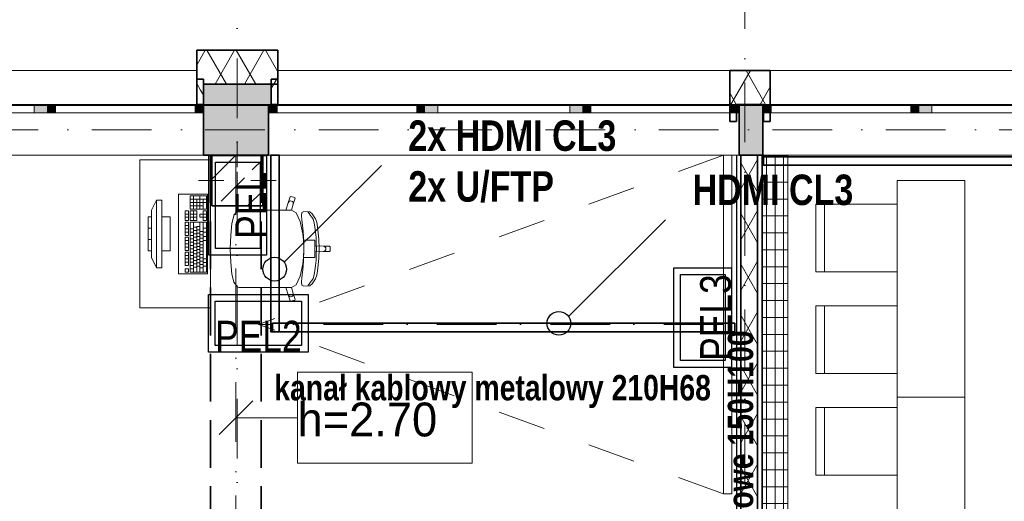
# Model space of a CAD drawing. Header units: millimetres. Extents: x 82175 to 237000, y 24756 to 471700.
# Tile 129 of 256: x 106004 to 111823, y 317014 to 319859. Entities that reach past the tile are written whole.
import ezdxf
from ezdxf.enums import TextEntityAlignment as Align
from ezdxf.lldxf.tags import DXFTag

# ---------------------------------------------------------------- set-up
doc = ezdxf.new("R2010")
doc.units = ezdxf.units.MM
for name, pattern in [('Krawędzie ukryte', [3.912222, 2.822222, -1.09]), ('Kropki i Kreski', [6.702778, 3.527778, -1.763889, 0, -1.411111]), ('Przerywana', [5.644444, 2.822222, -2.822222])]:
    doc.linetypes.add(name, pattern=pattern)
for name, color, linetype, lineweight in [('!! kanał podpoaraperowy z gniazdami', 6, 'Continuous', 35), ('#_EL - opis', 7, 'Continuous', 20), ('2DE_PRO_Cblf304L', 30, 'Continuous', 15), ('CP_DETAL', 33, 'Continuous', 9), ('\xa0♦EL - Gniazda', 1, 'Continuous', 35), ('\xa0♦IT - HDMI', 1, 'Continuous', 35), ('\xa0♦IT - opis', 3, 'SOLID', 30)]:
    doc.layers.add(name, color=color, linetype=linetype, lineweight=lineweight)
for name, color, linetype in [('#EL - Teletechnika', 3, 'Continuous'), ('- A - ocieplenie', 8, 'Continuous'), ('2D - Ogólne', 8, 'Continuous'), ('Konstrukcja - Belki', 8, 'Continuous'), ('Konstrukcja - Dach', 8, 'Continuous'), ('Konstrukcja - Siatka mod', 8, 'Continuous'), ('Konstrukcja - Stropy', 8, 'Continuous'), ('Konstrukcja - Słupy', 8, 'Continuous'), ('Konstrukcja - Ściany działowe', 8, 'Continuous'), ('Konstrukcja - Ściany zewnętrzne', 8, 'Continuous'), ('Okna Archicada', 8, 'Continuous'), ('Opisy - Etykiety', 8, 'Continuous'), ('Wnętrze - Umeblowanie', 8, 'Continuous'), ('z JAN', 8, 'Continuous')]:
    doc.layers.add(name, color=color, linetype=linetype)
doc.styles.add('CP_ATTR', font='ARIAL.TTF')
doc.styles.add('OP_100', font='ARIALN.TTF', dxfattribs={"width": 0.8, "height": 20})
doc.styles.get("Standard").update_dxf_attribs({"font": 'arial.ttf'})
doc.styles.add('STYL_AUTOMATYCZNY_5', font='txt')
tags = doc.linetypes.add('SOLID', pattern=[10, 10, 0]).pattern_tags.tags
tags[6:7] = [DXFTag(74, 4), DXFTag(75, 0), DXFTag(340, '0'), DXFTag(46, 0.0), DXFTag(50, 0.0), DXFTag(44, 0.0), DXFTag(45, 0.0)]
tags[4:5] = [DXFTag(74, 4), DXFTag(75, 0), DXFTag(340, '0'), DXFTag(46, 0.0), DXFTag(50, 0.0), DXFTag(44, 0.0), DXFTag(45, 0.0)]
pattern_1 = [(60, (-135208.59, 595386.62), (-129.90381, 75), []), (120, (-135208.59, 595386.62), (129.90381, 75), [])]

# ---------------------------------------------------------------- blocks, each defined once
blk = doc.blocks.new('PEl 2')
at = {"layer": '#EL - Teletechnika', "color": 1, "lineweight": 30}
blk.add_lwpolyline([(53978.4, 11970.9), (53390.4, 11970.9), (53390.4, 12311.9), (53978.4, 12311.9)], close=True, dxfattribs=at)
at = {"layer": '#EL - Teletechnika', "color": 7, "lineweight": 30}
blk.add_lwpolyline([(53939, 12010.2), (53429.7, 12010.2), (53429.7, 12272.5), (53939, 12272.5)], close=True, dxfattribs=at)
at = {"layer": '#EL - Teletechnika', "color": 1, "insert": (53684.4, 12064.5), "char_height": 20.791, "attachment_point": 5, "line_spacing_factor": 0.4}
blk.add_mtext('\\fArial Narrow|b0|i0;{\\H8.7679950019x;\\A1;PEL}\\A1;\\fTahoma|b1|i0|c238;\\P', dxfattribs=at)
blk = doc.blocks.new('2Dcblfmark100')
at = {"color": 3}
for p, q in [((-10, -50), (-10, 50)), ((10, -50), (10, 50))]:
    blk.add_line(p, q, dxfattribs=at)
blk = doc.blocks.new('2dcblf_korcf105v_b150_h105_d1uhr1')
at = {"layer": 'CP_DETAL'}
h = blk.add_hatch(dxfattribs=at)
h.set_pattern_fill('_USER', color=256, scale=100, angle=90, style=0, pattern_type=0)
h.set_pattern_definition([(90, (-3e-14, 0), (-100, 6e-15), [])])
h.paths.add_polyline_path([(0, 75), (3065, 75), (3065, -75), (0, -75)])
for p, q in [((0, -75), (0, 75)), ((0, 75), (3065, 75)), ((3065, -75), (3065, 75)), ((0, -75), (3065, -75))]:
    blk.add_line(p, q)
for p, q in [((3065, 50), (0, 50)), ((0, 0), (3065, 0)), ((3065, -50), (0, -50))]:
    blk.add_line(p, q, dxfattribs=at)
at = {"yscale": 1.5}
blk.add_blockref('2Dcblfmark100', (3000, 0), dxfattribs=at)
at = {"linetype": 'ByBlock', "style": 'CP_ATTR', "flags": 9}
for tag in ['NAME', 'NUMBER', 'GROUP', 'ORDER-NO', 'PRODUCER', 'COUPLERS', 'MOUNTDIST', 'MOUNTINGS', 'OTHER', 'WEIGHT', 'DIVIDER', 'COVER']:
    blk.add_attdef(tag, text='', height=0.00005, dxfattribs=at).set_placement((-0.1, 0), align=Align.MIDDLE_LEFT)
blk = doc.blocks.new('pel3')
at = {"layer": '#EL - Teletechnika', "color": 1, "lineweight": 30}
blk.add_lwpolyline([(294, 0), (-294, 0), (-294, 341), (294, 341)], close=True, dxfattribs=at)
at = {"layer": '#EL - Teletechnika', "color": 7, "lineweight": 30}
blk.add_lwpolyline([(254.6, 39.3), (-254.6, 39.3), (-254.6, 301.7), (254.6, 301.7)], close=True, dxfattribs=at)
at = {"layer": '#EL - Teletechnika', "color": 1, "insert": (0, 93.7), "char_height": 20.791, "attachment_point": 5, "line_spacing_factor": 0.4}
blk.add_mtext('\\fArial Narrow|b0|i0;{\\H8.7679950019x;\\A1;PEL3}\\A1;\\fTahoma|b1|i0|c238;\\P', dxfattribs=at)
blk = doc.blocks.new('dws')
at = {"layer": '#EL - Teletechnika', "color": 1, "lineweight": 30}
blk.add_lwpolyline([(294, 0), (-294, 0), (-294, 341), (294, 341)], close=True, dxfattribs=at)
at = {"layer": '#EL - Teletechnika', "color": 7, "lineweight": 30}
blk.add_lwpolyline([(254.6, 39.3), (-254.6, 39.3), (-254.6, 301.7), (254.6, 301.7)], close=True, dxfattribs=at)
at = {"layer": '#EL - Teletechnika', "color": 1, "insert": (0, 93.7), "char_height": 20.791, "attachment_point": 5, "line_spacing_factor": 0.4}
blk.add_mtext('\\fArial Narrow|b0|i0;{\\H8.7679950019x;\\A1;PEL2}\\A1;\\fTahoma|b1|i0|c238;\\P', dxfattribs=at)

msp = doc.modelspace()

# ---------------------------------------------------------------- hatches: boundary and pattern name
at = {"layer": '- A - ocieplenie', "linetype": 'Continuous', "lineweight": 13}
h = msp.add_hatch(dxfattribs=at)
h.set_pattern_fill('Izolacja_miękka_0003', color=8, style=0, pattern_type=2)
h.set_pattern_definition(pattern_1)
h.paths.add_polyline_path([(107050, 319478.9), (107530, 319478.9), (107530, 319678.9), (107050, 319678.9)])
h = msp.add_hatch(dxfattribs=at)
h.set_pattern_fill('Izolacja_miękka_0003', color=8, style=0, pattern_type=2)
h.set_pattern_definition(pattern_1)
h.paths.add_polyline_path([(107050, 319358.9), (107090, 319358.9), (107050, 319558.9)])
h = msp.add_hatch(dxfattribs=at)
h.set_pattern_fill('Izolacja_miękka_0003', color=8, style=0, pattern_type=2)
h.set_pattern_definition(pattern_1)
h.paths.add_polyline_path([(107530, 319558.9), (107490, 319358.9), (107530, 319358.9)])
h = msp.add_hatch(dxfattribs=at)
h.set_pattern_fill('Izolacja_miękka_0003', color=256, style=0, pattern_type=2)
h.set_pattern_definition(pattern_1)
h.paths.add_polyline_path([(107530, 319558.9), (107520, 319508.9), (107530, 319508.9)])
h = msp.add_hatch(dxfattribs=at)
h.set_pattern_fill('Izolacja_miękka_0003', color=8, style=0, pattern_type=2)
h.set_pattern_definition(pattern_1)
h.paths.add_polyline_path([(110200, 319558.9), (110200, 319358.9), (110440, 319358.9), (110440, 319558.9)])
h = msp.add_hatch(dxfattribs=at)
h.set_pattern_fill('Izolacja_miękka_0003', color=8, style=0, pattern_type=2)
h.set_pattern_definition(pattern_1)
h.paths.add_polyline_path([(107060, 319508.9), (107090, 319358.9), (107090, 319508.9)])
h = msp.add_hatch(dxfattribs=at)
h.set_pattern_fill('Izolacja_miękka_0003', color=8, style=0, pattern_type=2)
h.set_pattern_definition(pattern_1)
h.paths.add_polyline_path([(107490, 319358.9), (107520, 319508.9), (107490, 319508.9)])
h = msp.add_hatch(dxfattribs=at)
h.set_pattern_fill('Izolacja_miękka_0003', color=8, style=0, pattern_type=2)
h.set_pattern_definition(pattern_1)
h.paths.add_polyline_path([(110200, 319358.9), (110200, 319258.8), (110240, 319258.8), (110240, 319358.9)])
h = msp.add_hatch(dxfattribs=at)
h.set_pattern_fill('Izolacja_miękka_0003', color=8, style=0, pattern_type=2)
h.set_pattern_definition(pattern_1)
h.paths.add_polyline_path([(110400, 319358.9), (110400, 319258.8), (110440, 319258.8), (110440, 319358.9)])
at = {"layer": 'Konstrukcja - Słupy', "linetype": 'Continuous', "lineweight": 25}
h = msp.add_hatch(dxfattribs=at)
h.set_pattern_fill('Beton_zbrojony_0003', color=8, style=0, pattern_type=2)
h.set_pattern_definition([(45, (-135208.59, 595386.62), (-183.84776, 183.84776), []), (45, (-135300.5, 595478.54), (-183.84776, 183.84776), [195, -65])])
h.paths.add_polyline_path([(107140, 318758.9), (107440, 318758.9), (107440, 319058.9), (107140, 319058.9)])
at = {"layer": 'Konstrukcja - Ściany działowe', "linetype": 'Continuous', "lineweight": 13}
h = msp.add_hatch(dxfattribs=at)
h.set_pattern_fill('Izolacja_miękka_0003', color=8, style=0, pattern_type=2)
h.set_pattern_definition(pattern_1)
h.paths.add_polyline_path([(110365, 319058.9), (110265, 319058.9), (110265, 316099.9), (110365, 316099.9)])
at = {"layer": 'Konstrukcja - Ściany zewnętrzne', "linetype": 'Continuous', "lineweight": 13}
for points in [[(107090, 319478.9), (107090, 319358.9), (107490, 319358.9), (107490, 319478.9)], [(107475, 319358.9), (107090, 319358.9), (107090, 319058.9), (107475, 319058.9)], [(110395, 319358.9), (110255, 319358.9), (110255, 319058.9), (110395, 319058.9)]]:
    msp.add_hatch(color=8, dxfattribs=at).paths.add_polyline_path(points)
at = {"layer": 'Okna Archicada', "linetype": 'Continuous', "lineweight": 13}
for points in [[(106165, 319308.9), (106165, 319358.9), (106090, 319358.9), (106090, 319308.9)], [(106165, 319358.9), (106165, 319308.9), (106215, 319308.9), (106215, 319358.9)], [(107090, 319308.9), (107090, 319358.9), (107040, 319358.9), (107040, 319308.9)], [(107475, 319358.9), (107475, 319308.9), (107525, 319308.9), (107525, 319358.9)], [(108400, 319308.9), (108400, 319358.9), (108350, 319358.9), (108350, 319308.9)], [(108400, 319358.9), (108400, 319308.9), (108475, 319308.9), (108475, 319358.9)], [(109330, 319308.9), (109330, 319358.9), (109255, 319358.9), (109255, 319308.9)], [(109330, 319358.9), (109330, 319308.9), (109380, 319308.9), (109380, 319358.9)], [(110255, 319308.9), (110255, 319358.9), (110205, 319358.9), (110205, 319308.9)], [(110395, 319358.9), (110395, 319308.9), (110445, 319308.9), (110445, 319358.9)], [(111320, 319308.9), (111320, 319358.9), (111270, 319358.9), (111270, 319308.9)], [(111320, 319358.9), (111320, 319308.9), (111395, 319308.9), (111395, 319358.9)]]:
    msp.add_hatch(color=8, dxfattribs=at).paths.add_polyline_path(points)

# ---------------------------------------------------------------- linework, layer by layer
at = {"layer": '!! kanał podpoaraperowy z gniazdami'}
for points in [[(107487.2, 319058.5), (107487.2, 318015.5), (107537.2, 318015.5), (107537.2, 319058.5)], [(119212.4, 319050), (110400, 319050), (110400, 319000), (119212.4, 319000)], [(110230.4, 318065.5), (107498, 318065.5), (107498, 318015.5), (110230.4, 318015.5)]]:
    msp.add_lwpolyline(points, close=True, dxfattribs=at)
at = {"layer": '- A - ocieplenie', "color": 8, "linetype": 'Continuous', "lineweight": 35, "ltscale": 100}
for p, q in [((107050, 319558.9), (107050, 319508.9)), ((107530, 319408.9), (107530, 319558.9)), ((110200, 319408.9), (110200, 319558.9)), ((110440, 319408.9), (110440, 319558.9)), ((107050, 319508.9), (107050, 319358.9)), ((107530, 319358.9), (107530, 319408.9)), ((110200, 319358.9), (110200, 319408.9)), ((110440, 319358.9), (110440, 319408.9))]:
    msp.add_line(p, q, dxfattribs=at)
at = {"layer": '- A - ocieplenie', "color": 8, "linetype": 'Continuous', "lineweight": 35, "ltscale": 100, "flags": 128}
for points in [[(107530, 319678.9), (107050, 319678.9)], [(107050, 319678.9), (107050, 319478.9)], [(107530, 319478.9), (107530, 319678.9)], [(107050, 319508.9), (107050, 319558.9)], [(107530, 319558.9), (107530, 319508.9)], [(110440, 319558.9), (110200, 319558.9)], [(107090, 319508.9), (107050, 319508.9)], [(107090, 319358.9), (107090, 319508.9)], [(107090, 319478.9), (107530, 319478.9)], [(107490, 319508.9), (107490, 319358.9)], [(107490, 319508.9), (107530, 319508.9)], [(107050, 319358.9), (107090, 319358.9)], [(107490, 319358.9), (107530, 319358.9)], [(110200, 319358.9), (110200, 319258.8)], [(110240, 319358.9), (110400, 319358.9)], [(110240, 319258.8), (110240, 319358.9)], [(110400, 319358.9), (110400, 319258.8)], [(110440, 319258.8), (110440, 319358.9)], [(110200, 319258.8), (110240, 319258.8)], [(110400, 319258.8), (110440, 319258.8)]]:
    msp.add_lwpolyline(points, dxfattribs=at)
at = {"layer": '2D - Ogólne', "color": 8, "linetype": 'Przerywana', "lineweight": 15, "ltscale": 100}
for p in [(110163.5, 319058.9), (110163.5, 317058.9)]:
    msp.add_line(p, (107416, 318058.9), dxfattribs=at)
at = {"layer": '2D - Ogólne', "color": 8, "linetype": 'Kropki i Kreski', "lineweight": 15, "ltscale": 100}
msp.add_line((110163.3, 318058.9), (107416, 318058.9), dxfattribs=at)
at = {"layer": '2D - Ogólne', "color": 8, "linetype": 'Continuous', "lineweight": 13, "ltscale": 100}
msp.add_line((111590, 317629.1), (111190, 317629.1), dxfattribs=at)
at = {"layer": 'Konstrukcja - Belki', "color": 8, "linetype": 'Krawędzie ukryte', "lineweight": 35, "ltscale": 100}
for p, q in [((107131.8, 319058.9), (107131.8, 316124.9)), ((107131.8, 319058.9), (107431.8, 319058.9)), ((107431.8, 319058.9), (107431.8, 316124.9))]:
    msp.add_line(p, q, dxfattribs=at)
at = {"layer": 'Konstrukcja - Belki', "color": 8, "linetype": 'Kropki i Kreski', "lineweight": 13, "ltscale": 100}
msp.add_line((107281.8, 319058.9), (107281.8, 316124.9), dxfattribs=at)
at = {"layer": 'Konstrukcja - Dach', "color": 8, "linetype": 'Continuous', "lineweight": 13, "ltscale": 100, "flags": 128}
for points in [[(119390, 319358.9), (95340.4, 319358.9)], [(119390, 319352.4), (95340.4, 319352.4)]]:
    msp.add_lwpolyline(points, dxfattribs=at)
at = {"layer": 'Konstrukcja - Siatka mod', "color": 8, "linetype": 'Kropki i Kreski', "lineweight": 13, "ltscale": 100}
for p, q in [((107290, 305200), (107290, 322164.8)), ((110290, 322169.5), (110290, 305200)), ((93022.5, 319208.9), (122467, 319208.9))]:
    msp.add_line(p, q, dxfattribs=at)
at = {"layer": 'Konstrukcja - Stropy', "color": 8, "linetype": 'Continuous', "lineweight": 13, "ltscale": 100, "flags": 128}
msp.add_lwpolyline([(122510, 319058.9), (95470, 319058.9), (95470, 306578.9), (107140, 306578.9), (107140, 311628.9), (110440, 311628.9), (110440, 306578.9), (122510, 306578.9)], close=True, dxfattribs=at)
at = {"layer": 'Konstrukcja - Słupy', "color": 8, "linetype": 'Continuous', "lineweight": 0, "ltscale": 100}
for p, q in [((107290, 318988.9), (107290, 319138.9)), ((107210, 318908.9), (107060, 318908.9)), ((107370, 318908.9), (107520, 318908.9)), ((107290, 318828.9), (107290, 318678.9))]:
    msp.add_line(p, q, dxfattribs=at)
at = {"layer": 'Konstrukcja - Słupy', "color": 8, "linetype": 'Continuous', "lineweight": 35, "ltscale": 100, "flags": 128}
msp.add_lwpolyline([(107140, 318758.9), (107440, 318758.9), (107440, 319058.9), (107140, 319058.9)], close=True, dxfattribs=at)
at = {"layer": 'Konstrukcja - Słupy', "color": 8, "linetype": 'Continuous', "lineweight": 0, "ltscale": 100}
msp.add_point((107290, 318908.9), dxfattribs=at)
at = {"layer": 'Konstrukcja - Ściany działowe', "color": 8, "linetype": 'Continuous', "lineweight": 35, "ltscale": 100}
for p, q in [((110265, 319058.9), (110265, 316099.9)), ((110365, 316099.9), (110365, 319058.9))]:
    msp.add_line(p, q, dxfattribs=at)
at = {"layer": 'Konstrukcja - Ściany działowe', "color": 8, "linetype": 'Continuous', "lineweight": 13, "ltscale": 100, "flags": 128}
for points in [[(110240, 319058.9), (110265, 319058.9)], [(110390, 315974.9), (110390, 319058.9)]]:
    msp.add_lwpolyline(points, dxfattribs=at)
at = {"layer": 'Konstrukcja - Ściany działowe', "color": 8, "linetype": 'Continuous', "lineweight": 25, "ltscale": 100, "flags": 128}
for points in [[(110240, 319058.9), (110240, 316124.9)], [(110365, 319058.9), (110390, 319058.9)]]:
    msp.add_lwpolyline(points, dxfattribs=at)
at = {"layer": 'Konstrukcja - Ściany działowe', "color": 8, "linetype": 'Continuous', "lineweight": 35, "ltscale": 100, "flags": 128}
msp.add_lwpolyline([(110265, 319058.9), (110365, 319058.9)], dxfattribs=at)
at = {"layer": 'Konstrukcja - Ściany zewnętrzne', "color": 8, "linetype": 'Continuous', "lineweight": 35, "ltscale": 100}
for p, q in [((107090, 319358.9), (107090, 319308.9)), ((107475, 319358.9), (107475, 319308.9)), ((110255, 319358.9), (110255, 319308.9)), ((110395, 319358.9), (110395, 319308.9)), ((107090, 319308.9), (107090, 319058.9)), ((107475, 319308.9), (107475, 319058.9)), ((110255, 319308.9), (110255, 319058.9)), ((110395, 319308.9), (110395, 319058.9))]:
    msp.add_line(p, q, dxfattribs=at)
at = {"layer": 'Konstrukcja - Ściany zewnętrzne', "color": 8, "linetype": 'Continuous', "lineweight": 13, "ltscale": 100, "flags": 128}
msp.add_lwpolyline([(107490, 319358.9), (107490, 319478.9), (107090, 319478.9), (107090, 319358.9)], dxfattribs=at)
at = {"layer": 'Konstrukcja - Ściany zewnętrzne', "color": 8, "linetype": 'Continuous', "lineweight": 35, "ltscale": 100, "flags": 128}
for points in [[(110395, 319358.9), (110255, 319358.9)], [(107090, 319058.9), (107140, 319058.9)], [(107440, 319058.9), (107475, 319058.9)], [(110255, 319058.9), (110395, 319058.9)]]:
    msp.add_lwpolyline(points, dxfattribs=at)
at = {"layer": 'Okna Archicada', "color": 8, "linetype": 'Continuous', "lineweight": 13, "ltscale": 100}
for p, q in [((104410, 319558.9), (107050, 319558.9)), ((107530, 319558.9), (110200, 319558.9)), ((110440, 319558.9), (113130.9, 319558.9)), ((107090, 319358.9), (104370, 319358.9)), ((104410, 319358.9), (107050, 319358.9)), ((105370, 319358.9), (106090, 319358.9)), ((106090, 319308.9), (106090, 319358.9)), ((106090, 319358.9), (106165, 319358.9)), ((106165, 319358.9), (106215, 319358.9)), ((106215, 319358.9), (106215, 319308.9)), ((106215, 319358.9), (107040, 319358.9)), ((107040, 319308.9), (107040, 319358.9)), ((107040, 319358.9), (107090, 319358.9)), ((110255, 319358.9), (107475, 319358.9)), ((107475, 319358.9), (107525, 319358.9)), ((107525, 319358.9), (107525, 319308.9)), ((107525, 319358.9), (108350, 319358.9)), ((107530, 319358.9), (110200, 319358.9)), ((108350, 319308.9), (108350, 319358.9)), ((108350, 319358.9), (108400, 319358.9)), ((108400, 319358.9), (108475, 319358.9)), ((108475, 319358.9), (108475, 319308.9)), ((108475, 319358.9), (109255, 319358.9)), ((109255, 319308.9), (109255, 319358.9)), ((109255, 319358.9), (109330, 319358.9)), ((109330, 319358.9), (109380, 319358.9)), ((109380, 319358.9), (109380, 319308.9)), ((109380, 319358.9), (110205, 319358.9)), ((110205, 319308.9), (110205, 319358.9)), ((110205, 319358.9), (110255, 319358.9)), ((113175, 319358.9), (110395, 319358.9)), ((110395, 319358.9), (110445, 319358.9)), ((110440, 319358.9), (113130.9, 319358.9)), ((110445, 319358.9), (110445, 319308.9)), ((110445, 319358.9), (111270, 319358.9)), ((111270, 319308.9), (111270, 319358.9)), ((111270, 319358.9), (111320, 319358.9)), ((111320, 319358.9), (111395, 319358.9)), ((111395, 319358.9), (111395, 319308.9)), ((111395, 319358.9), (112175, 319358.9)), ((106090, 319308.9), (105370, 319308.9)), ((106165, 319308.9), (106090, 319308.9)), ((106215, 319308.9), (106165, 319308.9)), ((107040, 319308.9), (106215, 319308.9)), ((107090, 319308.9), (107040, 319308.9)), ((107525, 319308.9), (107475, 319308.9)), ((108350, 319308.9), (107525, 319308.9)), ((108400, 319308.9), (108350, 319308.9)), ((108475, 319308.9), (108400, 319308.9)), ((109255, 319308.9), (108475, 319308.9)), ((109330, 319308.9), (109255, 319308.9)), ((109380, 319308.9), (109330, 319308.9)), ((110205, 319308.9), (109380, 319308.9)), ((110255, 319308.9), (110205, 319308.9)), ((110445, 319308.9), (110395, 319308.9)), ((111270, 319308.9), (110445, 319308.9)), ((111320, 319308.9), (111270, 319308.9)), ((111395, 319308.9), (111320, 319308.9)), ((112175, 319308.9), (111395, 319308.9)), ((107090, 319058.9), (104370, 319058.9)), ((110255, 319058.9), (107475, 319058.9)), ((113175, 319058.9), (110395, 319058.9))]:
    msp.add_line(p, q, dxfattribs=at)
at = {"layer": 'Okna Archicada', "color": 8, "linetype": 'Continuous', "lineweight": 35, "ltscale": 100}
for p, q in [((107050, 319558.9), (107050, 319508.9)), ((107530, 319408.9), (107530, 319558.9)), ((110200, 319408.9), (110200, 319558.9)), ((110440, 319408.9), (110440, 319558.9)), ((107050, 319508.9), (107050, 319358.9)), ((107090, 319358.9), (107090, 319308.9)), ((107090, 319358.9), (107090, 319308.9)), ((107475, 319358.9), (107475, 319308.9)), ((107475, 319358.9), (107475, 319308.9)), ((107530, 319358.9), (107530, 319408.9)), ((110200, 319358.9), (110200, 319408.9)), ((110255, 319358.9), (110255, 319308.9)), ((110255, 319358.9), (110255, 319308.9)), ((110395, 319358.9), (110395, 319308.9)), ((110395, 319358.9), (110395, 319308.9)), ((110440, 319358.9), (110440, 319408.9)), ((107090, 319308.9), (107090, 319058.9)), ((107475, 319308.9), (107475, 319058.9)), ((110255, 319308.9), (110255, 319058.9)), ((110395, 319308.9), (110395, 319058.9))]:
    msp.add_line(p, q, dxfattribs=at)
at = {"layer": 'Opisy - Etykiety', "color": 8, "linetype": 'Continuous', "lineweight": 20, "ltscale": 100}
for p, q in [((108677.3, 317776.2), (107645.9, 317776.2)), ((107645.9, 317776.2), (107645.9, 317239.7)), ((108677.3, 317239.7), (108677.3, 317776.2)), ((107381.8, 317608), (107181.8, 317408)), ((107281.8, 317508), (107645.9, 317508)), ((107645.9, 317239.7), (108677.3, 317239.7))]:
    msp.add_line(p, q, dxfattribs=at)
at = {"layer": 'Wnętrze - Umeblowanie', "color": 8, "linetype": 'Continuous', "lineweight": 13, "ltscale": 100}
for p, q in [((106813, 318793.9), (106783, 318733.9)), ((106843, 318793.9), (106813, 318793.9)), ((106813, 318793.9), (106813, 318393.9)), ((106843, 318393.9), (106843, 318793.9)), ((107108.2, 318819.1), (107011.2, 318819.1)), ((107011.2, 318819.1), (107011.2, 318740.7)), ((107108.2, 318799.5), (107011.2, 318799.5)), ((107108.2, 318779.9), (107011.2, 318779.9)), ((107030.6, 318740.7), (107030.6, 318819.1)), ((107050, 318740.7), (107050, 318799.5)), ((107069.4, 318740.7), (107069.4, 318819.1)), ((107088.8, 318740.7), (107088.8, 318799.5)), ((107108.2, 318740.7), (107108.2, 318819.1)), ((107575.9, 318735), (107591.5, 318778.4)), ((107591.5, 318778.4), (107602.9, 318813.8)), ((107591.5, 318778.4), (107594.4, 318783.5)), ((107594.4, 318783.5), (107599, 318787.1)), ((107599, 318787.1), (107604.6, 318788.7)), ((107602.9, 318813.8), (107606.7, 318815.7)), ((107604.6, 318788.7), (107610.4, 318788)), ((107606.7, 318815.7), (107629.5, 318808.2)), ((107610.4, 318788), (107615.5, 318785.2)), ((107615.5, 318785.2), (107619.1, 318780.5)), ((107619.1, 318780.5), (107620.7, 318774.9)), ((107631.4, 318804.4), (107620, 318769)), ((107620.7, 318774.9), (107620, 318769)), ((107629.5, 318808.2), (107631.4, 318804.4)), ((106783, 318453.9), (106783, 318733.9)), ((107001.5, 318731), (106982.1, 318731)), ((106982.1, 318731), (106982.1, 318672.2)), ((107001.5, 318672.2), (107001.5, 318731)), ((107088.8, 318760.3), (107011.2, 318760.3)), ((107011.2, 318740.7), (107108.2, 318740.7)), ((107050, 318731), (107011.2, 318731)), ((107011.2, 318731), (107011.2, 318672.2)), ((107030.6, 318672.2), (107030.6, 318731)), ((107050, 318672.2), (107050, 318731)), ((107108.2, 318731), (107088.8, 318731)), ((107088.8, 318731), (107088.8, 318711.4)), ((107108.2, 318672.2), (107108.2, 318731)), ((107269.9, 318703.6), (107291, 318730.4)), ((107291, 318730.4), (107299.6, 318735)), ((107299.6, 318735), (107330.7, 318735)), ((107330.7, 318735), (107366.8, 318735)), ((107366.8, 318735), (107575.9, 318735)), ((107610.1, 318735), (107575.9, 318735)), ((107610.1, 318735), (107610.3, 318734.9)), ((107620, 318769), (107610.3, 318734.9)), ((107610.3, 318734.9), (107638.2, 318717.5)), ((107638.2, 318717.5), (107662, 318667.8)), ((107668.7, 318703.2), (107671.7, 318720.4)), ((107671.7, 318720.4), (107683.3, 318727.1)), ((107683.3, 318727.1), (107719.4, 318723.8)), ((107708.8, 318720.7), (107706.2, 318724.5)), ((107713.9, 318714.5), (107708.8, 318720.7)), ((107720.1, 318705.4), (107713.9, 318714.5)), ((107719.4, 318723.8), (107732.5, 318713.3)), ((110760, 318769.1), (110760, 318369.1)), ((106783, 318693.9), (106763, 318693.9)), ((106763, 318693.9), (106763, 318493.9)), ((106783, 318493.9), (106783, 318693.9)), ((106893, 318693.9), (106843, 318693.9)), ((106843, 318693.9), (106843, 318493.9)), ((106893, 318493.9), (106893, 318693.9)), ((107001.5, 318711.4), (106982.1, 318711.4)), ((107001.5, 318691.8), (106982.1, 318691.8)), ((106982.1, 318672.2), (107001.5, 318672.2)), ((107001.5, 318662.4), (106982.1, 318662.4)), ((106982.1, 318662.4), (106982.1, 318584.1)), ((107001.5, 318584.1), (107001.5, 318662.4)), ((107050, 318711.4), (107011.2, 318711.4)), ((107050, 318691.8), (107011.2, 318691.8)), ((107011.2, 318672.2), (107050, 318672.2)), ((107108.2, 318662.4), (107011.2, 318662.4)), ((107011.2, 318662.4), (107011.2, 318368.7)), ((107030.6, 318368.7), (107030.6, 318662.4)), ((107088.8, 318711.4), (107069.4, 318711.4)), ((107069.4, 318711.4), (107069.4, 318691.8)), ((107069.4, 318691.8), (107088.8, 318691.8)), ((107069.4, 318368.7), (107069.4, 318662.4)), ((107108.2, 318711.4), (107088.8, 318711.4)), ((107088.8, 318691.8), (107088.8, 318711.4)), ((107088.8, 318691.8), (107088.8, 318672.2)), ((107108.2, 318691.8), (107088.8, 318691.8)), ((107088.8, 318672.2), (107108.2, 318672.2)), ((107088.8, 318368.7), (107088.8, 318662.4)), ((107108.2, 318368.7), (107108.2, 318662.4)), ((107258.3, 318655.6), (107269, 318701.5)), ((107269, 318701.5), (107269.9, 318703.6)), ((107662, 318667.8), (107677.8, 318593.4)), ((107671.3, 318674.2), (107668.7, 318703.2)), ((107677.1, 318628.9), (107671.3, 318674.2)), ((107730.2, 318693.7), (107720.1, 318705.4)), ((107737.9, 318680.5), (107730.2, 318693.7)), ((107732.5, 318713.3), (107752.6, 318682.2)), ((107744.1, 318660.2), (107737.9, 318680.5)), ((107749.1, 318634.2), (107744.1, 318660.2)), ((107752.6, 318682.2), (107759.9, 318662.3)), ((107759.9, 318662.3), (107764.7, 318636.4)), ((106783, 318627.2), (106763, 318627.2)), ((107001.5, 318642.8), (106982.1, 318642.8)), ((107001.5, 318623.2), (106982.1, 318623.2)), ((107001.5, 318603.7), (106982.1, 318603.7)), ((107030.6, 318623.2), (107011.2, 318623.2)), ((107030.6, 318603.7), (107011.2, 318603.7)), ((107050, 318633), (107030.6, 318633)), ((107050, 318613.5), (107030.6, 318613.5)), ((107050, 318368.7), (107050, 318637.9)), ((107069.4, 318637.9), (107050, 318637.9)), ((107069.4, 318618.4), (107050, 318618.4)), ((107069.4, 318598.8), (107050, 318598.8)), ((107088.8, 318608.6), (107069.4, 318608.6)), ((107108.2, 318628.1), (107088.8, 318628.1)), ((107108.2, 318603.7), (107088.8, 318603.7)), ((107251.2, 318586.8), (107258.3, 318655.6)), ((107681.8, 318578), (107677.1, 318628.9)), ((107752.8, 318604.2), (107749.1, 318634.2)), ((107755.3, 318571.8), (107752.8, 318604.2)), ((107764.7, 318636.4), (107771.6, 318563.2)), ((106783, 318560.5), (106763, 318560.5)), ((106982.1, 318584.1), (107001.5, 318584.1)), ((107001.5, 318574.3), (106982.1, 318574.3)), ((106982.1, 318574.3), (106982.1, 318496)), ((107001.5, 318554.7), (106982.1, 318554.7)), ((107001.5, 318496), (107001.5, 318574.3)), ((107030.6, 318584.1), (107011.2, 318584.1)), ((107030.6, 318564.5), (107011.2, 318564.5)), ((107030.6, 318544.9), (107011.2, 318544.9)), ((107050, 318593.9), (107030.6, 318593.9)), ((107050, 318574.3), (107030.6, 318574.3)), ((107050, 318554.7), (107030.6, 318554.7)), ((107069.4, 318579.2), (107050, 318579.2)), ((107069.4, 318559.6), (107050, 318559.6)), ((107069.4, 318540), (107050, 318540)), ((107088.8, 318589), (107069.4, 318589)), ((107088.8, 318569.4), (107069.4, 318569.4)), ((107088.8, 318549.8), (107069.4, 318549.8)), ((107108.2, 318579.2), (107088.8, 318579.2)), ((107108.2, 318554.7), (107088.8, 318554.7)), ((107248.6, 318505.7), (107251.1, 318585.7)), ((107251.1, 318585.7), (107251.2, 318586.8)), ((107677.8, 318593.4), (107680.2, 318556)), ((107680.2, 318556), (107683.4, 318505.7)), ((107680.2, 318556), (107718.9, 318556)), ((107684.1, 318505.7), (107681.8, 318578)), ((107718.9, 318556), (107748.8, 318556)), ((107748.8, 318556), (107748.8, 318522.6)), ((107756.8, 318538.4), (107755.3, 318571.8)), ((107771.6, 318563.2), (107773.8, 318505.7)), ((106763, 318493.9), (106783, 318493.9)), ((106843, 318493.9), (106893, 318493.9)), ((107001.5, 318535.1), (106982.1, 318535.1)), ((107001.5, 318515.5), (106982.1, 318515.5)), ((106982.1, 318496), (107001.5, 318496)), ((107001.5, 318486.2), (106982.1, 318486.2)), ((106982.1, 318486.2), (106982.1, 318407.8)), ((107001.5, 318407.8), (107001.5, 318486.2)), ((107030.6, 318525.3), (107011.2, 318525.3)), ((107030.6, 318505.7), (107011.2, 318505.7)), ((107030.6, 318486.2), (107011.2, 318486.2)), ((107050, 318535.1), (107030.6, 318535.1)), ((107050, 318515.5), (107030.6, 318515.5)), ((107050, 318496), (107030.6, 318496)), ((107069.4, 318520.4), (107050, 318520.4)), ((107069.4, 318500.9), (107050, 318500.9)), ((107069.4, 318481.3), (107050, 318481.3)), ((107088.8, 318530.2), (107069.4, 318530.2)), ((107088.8, 318510.6), (107069.4, 318510.6)), ((107088.8, 318491.1), (107069.4, 318491.1)), ((107248.6, 318505.7), (107251.1, 318425.7)), ((107680.2, 318455.4), (107683.4, 318505.7)), ((107684.1, 318505.7), (107681.8, 318433.4)), ((107748.8, 318522.6), (107748.8, 318505.7)), ((107748.8, 318522.6), (107798.7, 318520.8)), ((107748.8, 318488.8), (107748.8, 318505.7)), ((107748.8, 318488.8), (107798.7, 318490.6)), ((107748.8, 318455.4), (107748.8, 318488.8)), ((107757.2, 318505.7), (107756.8, 318538.4)), ((107757.2, 318505.7), (107756.8, 318473)), ((107771.6, 318448.2), (107773.8, 318505.7)), ((107798.7, 318520.8), (107804.4, 318519.7)), ((107798.7, 318520.8), (107835.6, 318520.8)), ((107798.7, 318490.6), (107804.4, 318491.8)), ((107798.7, 318490.6), (107835.6, 318490.6)), ((107804.4, 318519.7), (107809.3, 318516.4)), ((107804.4, 318491.8), (107809.3, 318495)), ((107809.3, 318516.4), (107812.5, 318511.5)), ((107809.3, 318495), (107812.5, 318499.9)), ((107812.5, 318511.5), (107813.7, 318505.7)), ((107812.5, 318499.9), (107813.7, 318505.7)), ((107835.6, 318520.8), (107838.6, 318517.8)), ((107835.6, 318490.6), (107838.6, 318493.6)), ((107838.6, 318517.8), (107838.6, 318505.7)), ((107838.6, 318493.6), (107838.6, 318505.7)), ((106813, 318393.9), (106783, 318453.9)), ((107001.5, 318466.6), (106982.1, 318466.6)), ((107001.5, 318447), (106982.1, 318447)), ((107001.5, 318427.4), (106982.1, 318427.4)), ((107030.6, 318466.6), (107011.2, 318466.6)), ((107030.6, 318447), (107011.2, 318447)), ((107030.6, 318427.4), (107011.2, 318427.4)), ((107050, 318476.4), (107030.6, 318476.4)), ((107050, 318456.8), (107030.6, 318456.8)), ((107050, 318437.2), (107030.6, 318437.2)), ((107069.4, 318461.7), (107050, 318461.7)), ((107069.4, 318442.1), (107050, 318442.1)), ((107088.8, 318471.5), (107069.4, 318471.5)), ((107088.8, 318451.9), (107069.4, 318451.9)), ((107088.8, 318432.3), (107069.4, 318432.3)), ((107108.2, 318447), (107088.8, 318447)), ((107108.2, 318425), (107088.8, 318425)), ((107251.1, 318425.7), (107251.2, 318424.6)), ((107251.2, 318424.6), (107258.3, 318355.9)), ((107681.8, 318433.4), (107677.1, 318382.5)), ((107677.8, 318418), (107680.2, 318455.4)), ((107680.2, 318455.4), (107718.9, 318455.4)), ((107718.9, 318455.4), (107748.8, 318455.4)), ((107755.3, 318439.6), (107752.8, 318407.2)), ((107756.8, 318473), (107755.3, 318439.6)), ((107764.7, 318375), (107771.6, 318448.2)), ((106813, 318393.9), (106843, 318393.9)), ((106982.1, 318407.8), (107001.5, 318407.8)), ((107001.5, 318388.2), (106982.1, 318388.2)), ((106982.1, 318388.2), (106982.1, 318368.7)), ((106982.1, 318368.7), (107001.5, 318368.7)), ((107001.5, 318368.7), (107001.5, 318388.2)), ((107030.6, 318407.8), (107011.2, 318407.8)), ((107030.6, 318388.2), (107011.2, 318388.2)), ((107011.2, 318368.7), (107108.2, 318368.7)), ((107050, 318417.6), (107030.6, 318417.6)), ((107050, 318398), (107030.6, 318398)), ((107069.4, 318422.5), (107050, 318422.5)), ((107069.4, 318402.9), (107050, 318402.9)), ((107088.8, 318412.7), (107069.4, 318412.7)), ((107088.8, 318393.1), (107069.4, 318393.1)), ((107108.2, 318402.9), (107088.8, 318402.9)), ((107662, 318343.6), (107677.8, 318418)), ((107677.1, 318382.5), (107671.3, 318337.2)), ((107749.1, 318377.2), (107744.1, 318351.2)), ((107752.8, 318407.2), (107749.1, 318377.2)), ((107759.9, 318349.1), (107764.7, 318375)), ((107258.3, 318355.9), (107269, 318309.9)), ((107269, 318309.9), (107269.9, 318307.8)), ((107269.9, 318307.8), (107291, 318281)), ((107638.2, 318293.9), (107662, 318343.6)), ((107671.3, 318337.2), (107668.7, 318308.3)), ((107668.7, 318308.3), (107671.7, 318291)), ((107730.2, 318317.7), (107720.1, 318306)), ((107737.9, 318330.9), (107730.2, 318317.7)), ((107732.5, 318298.1), (107752.6, 318329.2)), ((107744.1, 318351.2), (107737.9, 318330.9)), ((107752.6, 318329.2), (107759.9, 318349.1)), ((107291, 318281), (107299.6, 318276.4)), ((107299.6, 318276.4), (107330.7, 318276.4)), ((107330.7, 318276.4), (107366.8, 318276.4)), ((107366.8, 318276.4), (107575.9, 318276.4)), ((107610.1, 318276.4), (107575.9, 318276.4)), ((107575.9, 318276.4), (107591.5, 318233.1)), ((107610.1, 318276.4), (107610.3, 318276.6)), ((107610.3, 318276.6), (107638.2, 318293.9)), ((107620, 318242.4), (107610.3, 318276.6)), ((107671.7, 318291), (107683.3, 318284.3)), ((107683.3, 318284.3), (107719.4, 318287.6)), ((107708.8, 318290.7), (107706.2, 318286.9)), ((107713.9, 318296.9), (107708.8, 318290.7)), ((107720.1, 318306), (107713.9, 318296.9)), ((107719.4, 318287.6), (107732.5, 318298.1)), ((107591.5, 318233.1), (107594.4, 318227.9)), ((107591.5, 318233.1), (107602.9, 318197.6)), ((107594.4, 318227.9), (107599, 318224.3)), ((107599, 318224.3), (107604.6, 318222.7)), ((107602.9, 318197.6), (107606.7, 318195.7)), ((107604.6, 318222.7), (107610.4, 318223.4)), ((107606.7, 318195.7), (107629.5, 318203.2)), ((107610.4, 318223.4), (107615.5, 318226.2)), ((107615.5, 318226.2), (107619.1, 318230.9)), ((107619.1, 318230.9), (107620.7, 318236.5)), ((107620.7, 318236.5), (107620, 318242.4)), ((107631.4, 318207), (107620, 318242.4)), ((107629.5, 318203.2), (107631.4, 318207)), ((110760, 318169.1), (110760, 317769.1)), ((110760, 317569.1), (110760, 317169.1))]:
    msp.add_line(p, q, dxfattribs=at)
at = {"layer": 'Wnętrze - Umeblowanie', "color": 8, "linetype": 'Continuous', "lineweight": 13, "ltscale": 100, "flags": 128}
for points in [[(106713, 318156.1), (106713, 319031.7), (107131.8, 319031.7), (107131.8, 318156.1)], [(110213.5, 317058.9), (110213.5, 319058.9), (110163.5, 319058.9), (110163.5, 317058.9)], [(111590, 318909.1), (111590, 315304.6), (111190, 315304.6), (111190, 318909.1)], [(106943, 318358.9), (107113, 318358.9), (107113, 318828.9), (106943, 318828.9)], [(111190, 318769.1), (111190, 318369.1), (110710, 318369.1), (110710, 318769.1)], [(111190, 318169.1), (111190, 317769.1), (110710, 317769.1), (110710, 318169.1)], [(111190, 317569.1), (111190, 317169.1), (110710, 317169.1), (110710, 317569.1)]]:
    msp.add_lwpolyline(points, close=True, dxfattribs=at)
at = {"layer": 'z JAN', "color": 8, "linetype": 'Continuous', "lineweight": 13, "ltscale": 100, "flags": 128}
msp.add_lwpolyline([(122660, 322781.4), (122660, 319358.9), (95340.4, 319358.9), (95340.4, 320899.8), (119270, 320899.8), (119270, 322781.4)], close=True, dxfattribs=at)
at = {"layer": '\xa0♦IT - opis', "color": 7, "linetype": 'Continuous', "lineweight": 0}
for p, q in [((108141.3, 318997.1), (107567.3, 318426.6)), ((109821.3, 318677.1), (109247.3, 318106.6))]:
    msp.add_line(p, q, dxfattribs=at)
at = {"layer": '\xa0♦IT - opis', "color": 7}
for centre in [(107510.6, 318385.5), (109190.6, 318065.5)]:
    msp.add_circle(centre, 70, dxfattribs=at)

# ---------------------------------------------------------------- block references
at = {"layer": '2DE_PRO_Cblf304L', "rotation": 270}
msp.add_blockref('2dcblf_korcf105v_b150_h105_d1uhr1', (110467.9, 319055.4), dxfattribs=at)
at = {"layer": '\xa0♦EL - Gniazda', "rotation": 90}
msp.add_blockref('pel3', (110211.6, 318099.5), dxfattribs=at)
at = {"layer": '\xa0♦EL - Gniazda'}
msp.add_blockref('dws', (107414.6, 317895.5), dxfattribs=at)
at = {"layer": '\xa0♦IT - HDMI', "rotation": 89.99999999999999}
msp.add_blockref('PEl 2', (119434.3, 265078), dxfattribs=at)

# ---------------------------------------------------------------- texts
at = {"layer": '#_EL - opis', "insert": (110188.8, 316029.8), "char_height": 150, "width": 13225.251, "attachment_point": 1, "rotation": 90, "style": 'OP_100'}
msp.add_mtext('\\fArial|b1|i0|c238|p34; koryto kablowe 150H100 ', dxfattribs=at)
at = {"layer": '#_EL - opis', "insert": (107508.4, 317760.2), "char_height": 150, "width": 13225.251, "attachment_point": 1, "style": 'OP_100'}
msp.add_mtext('\\fArial|b1|i0|c238|p34;kanał kablowy metalowy 210H68', dxfattribs=at)
at = {"layer": 'Opisy - Etykiety', "color": 8, "linetype": 'Continuous', "lineweight": 20, "insert": (107645.9, 317496), "char_height": 200, "attachment_point": 4, "style": 'STYL_AUTOMATYCZNY_5'}
msp.add_mtext('\\A1;{\\pql;\\fGeneva|b0|i0|c0|p0;\\W1.000000;h=\\fGeneva CE|b0|i0|c0|p0;\\W1.000000;2.\\fGeneva CE|b0|i0|c0|p0;\\W1.000000;7\\fGeneva CE|b0|i0|c0|p0;\\W1.000000;0}', dxfattribs=at)
at = {"layer": '\xa0♦IT - opis', "char_height": 180, "width": 3733.991, "attachment_point": 1, "style": 'OP_100'}
for s, insert in [('\\C7;\\fArial|b1|i0|c238|p34;2x HDMI CL3\\P2x U/FTP\\P', (108300.6, 319264.4)), ('\\C7;\\fArial|b1|i0|c238|p34;HDMI CL3\\P\\P', (109980.6, 318944.4))]:
    msp.add_mtext(s, dxfattribs=dict(at, insert=insert))

doc.saveas('drawing.dxf')
